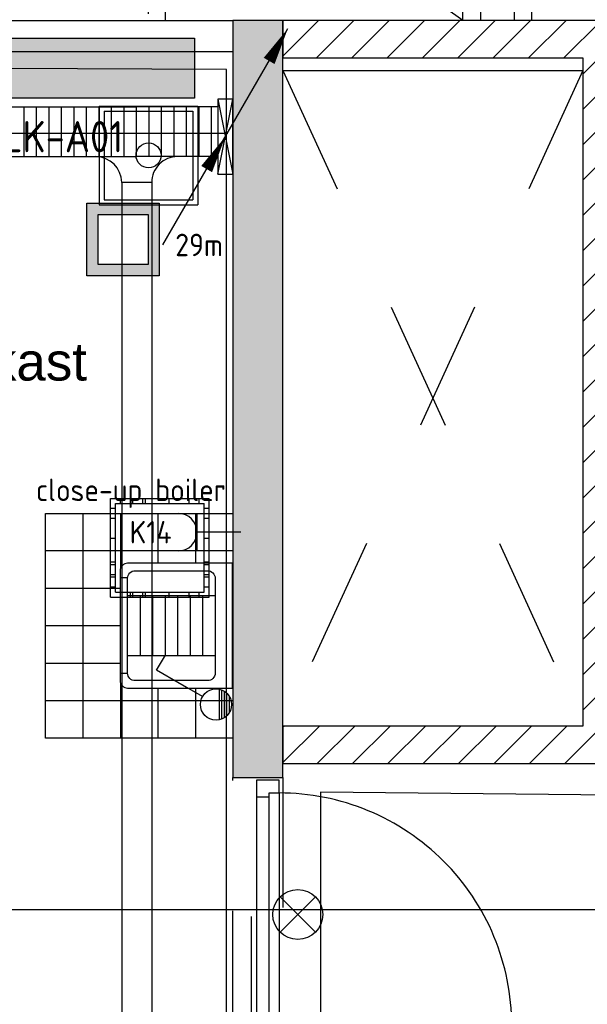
# Model space of a CAD drawing. Header units: millimetres. Extents: x -38031 to 110605, y -22066 to 88711.
# Tile 13 of 116: x 12182 to 14452, y 14671 to 18613. Entities that reach past the tile are written whole.
import ezdxf
from ezdxf.enums import TextEntityAlignment as Align

# ---------------------------------------------------------------- set-up
doc = ezdxf.new("R2010")
doc.units = ezdxf.units.MM
doc.header["$LTSCALE"] = 50
doc.set_wipeout_variables(frame=1)
doc.linetypes.add('STYLE_01', pattern=[0.41664, 0.20828, -0.20836])
doc.linetypes.add('STYLE_06', pattern=[1.04164, 0.625, -0.20828, 0.06943, -0.13893])
for name, color, linetype in [('AB$1A---_ATTRIB035', 8, 'Continuous'), ('AL$1A---_ALGEMEEN', 8, 'Continuous'), ('AM$1A---_ARCERING', 8, 'Continuous'), ('Bouwkundig', 8, 'Continuous'), ('EL6131--_KG', 3, 'Continuous'), ('EL6131--_KG_ARC', 1, 'Continuous'), ('EL6131--_LB', 3, 'Continuous'), ('EL6212--', 3, 'Continuous'), ('EL6222--', 3, 'Continuous'), ('EL6311--', 3, 'Continuous'), ('EL6511--', 3, 'Continuous'), ('EM6131--', 1, 'Continuous'), ('lengte voedingskabels', 3, 'Continuous'), ('stramien', 1, 'Continuous'), ('versterkte strook', 7, 'Continuous'), ('Vloerdoos', 3, 'Continuous'), ('Vloerdoos (1e)', 51, 'Continuous'), ('Vloerdoos OUD', 51, 'Continuous')]:
    doc.layers.add(name, color=color, linetype=linetype)
doc.styles.add('Arial', font='ARIAL.TTF')
doc.styles.add('BURO-018', font='iso.shx', dxfattribs={"height": 90})
doc.styles.add('BURO-025', font='ISO.shx', dxfattribs={"height": 125})
doc.styles.get("Standard").update_dxf_attribs({"font": 'iso.shx'})

# ---------------------------------------------------------------- blocks, each defined once
blk = doc.blocks.new('E00024')
at = {"color": 0, "linetype": 'Continuous'}
for p, q in [((-1.414, 1.586), (1.414, 4.414)), ((-1.414, 4.414), (1.414, 1.586))]:
    blk.add_line(p, q, dxfattribs=at)
blk.add_circle((0, 3), 2, dxfattribs=at)
at = {"color": 0, "linetype": 'Continuous', "style": 'BURO-018'}
blk.add_attdef('E_TEXT1', text='', height=1.8, dxfattribs=at).set_placement((0, 7.5), align=Align.MIDDLE)
at = {"color": 0, "linetype": 'Continuous', "style": 'BURO-018', "flags": 1}
blk.add_attdef('E_MATCODE', (0, 0), '', height=1.8, dxfattribs=at)
blk = doc.blocks.new('111304')
at = {"color": 0, "linetype": 'Continuous'}
for p, q in [((-1.5, 4.5), (1.5, 4.5)), ((0, 1), (0, 4.5))]:
    blk.add_line(p, q, dxfattribs=at)
blk.add_arc((0, 6), 1.5, 180, 0, dxfattribs=at)
at = {"color": 0, "linetype": 'Continuous', "style": 'BURO-018'}
for tag, p in [('E_GKAST', (0, 11.5)), ('E_GROEP', (0, 8.5)), ('E_SGROEP', (4.5, 8.5))]:
    blk.add_attdef(tag, text='', height=1.8, dxfattribs=at).set_placement(p, align=Align.MIDDLE)
at = {"color": 0, "linetype": 'Continuous', "style": 'BURO-018', "flags": 1}
for tag, p in [('E_VERMCODE', (13, 8.5)), ('E_MATCODE', (0, 0))]:
    blk.add_attdef(tag, text='', height=1.8, dxfattribs=at).set_placement(p, align=Align.MIDDLE)
blk = doc.blocks.new('DOORVOERDOOS')
at = {"layer": 'Vloerdoos'}
for p, q in [((-55, 395), (-55, 0)), ((-55, 395), (340, 395)), ((340, 395), (340, 0)), ((-35, 375), (320, 375)), ((-35, 375), (-35, 20)), ((320, 375), (320, 20)), ((-55, 0), (340, 0)), ((-35, 20), (320, 20))]:
    blk.add_line(p, q, dxfattribs=at)
blk.add_circle((142.5, 197.5), 50, dxfattribs=at)
blk = doc.blocks.new('E00107')
at = {"color": 0, "linetype": 'Continuous'}
blk.add_line((-5, -8.66), (5, 8.66), dxfattribs=at)
for points in [[(5, 8.66, 0, 1, 0), (3.5, 6.062, 1, 1, 0)], [(0, 0, 0, 1, 0), (-1.5, -2.598, 1, 1, 0)]]:
    blk.add_lwpolyline(points, format="xyseb", dxfattribs=at)
blk = doc.blocks.new('E00112')
at = {"color": 0, "linetype": 'Continuous'}
for p, q in [((0, 1), (-1, 1)), ((-1, 1), (-1, 0)), ((-1, 0), (0, 1)), ((-1, 1), (0, 0)), ((0, 0), (0, 1)), ((-1, 0), (0, 0))]:
    blk.add_line(p, q, dxfattribs=at)
blk = doc.blocks.new('E-GK-GTC-C83C')
at = {"color": 0, "linetype": 'Continuous'}
for p, q in [((-0.5, 100), (0.5, 100)), ((-0.5, -100), (0.5, -100))]:
    blk.add_line(p, q, dxfattribs=at)
blk = doc.blocks.new('1116A4H1200240')
at = {"color": 0}
for p, q in [((-12, -2.4), (-12, 2.4)), ((-12, 2.4), (12, 2.4)), ((12, 2.4), (12, -2.4)), ((12, -2.4), (-12, -2.4))]:
    blk.add_line(p, q, dxfattribs=at)
at = {"color": 0, "linetype": 'Continuous', "style": 'BURO-018'}
for tag, p in [('E_GKAST', (0, 15)), ('E_GROEP', (0, 9)), ('E_SGROEP', (4.5, 9)), ('E_KAST', (0, 6))]:
    blk.add_attdef(tag, text='', height=1.8, dxfattribs=at).set_placement(p, align=Align.MIDDLE)
at = {"color": 0, "linetype": 'Continuous', "style": 'BURO-018', "flags": 1}
blk.add_attdef('E_MATCODE', text='', height=1.8, dxfattribs=at).set_placement((0, 0), align=Align.MIDDLE)
blk = doc.blocks.new('1114A1WD')
at = {"color": 0, "linetype": 'Continuous'}
for p, q in [((1.225, 2), (-1.225, 2)), ((1.166, 1.8), (-1.166, 1.8)), ((1.068, 1.6), (-1.068, 1.6)), ((0.917, 1.4), (-0.917, 1.4)), ((0.678, 1.2), (-0.678, 1.2))]:
    blk.add_line(p, q, dxfattribs=at)
blk = doc.blocks.new('1114A1-WD3')
at = {"color": 0, "linetype": 'Continuous'}
for p, q in [((0.625, 3.333), (2.742, 7)), ((2.742, 7), (3.955, 6.3))]:
    blk.add_line(p, q, dxfattribs=at)
blk.add_circle((0, 2.25), 1.25, dxfattribs=at)
at = {"color": 0, "zscale": 50}
blk.add_blockref('1114A1WD', (0, 0), dxfattribs=at)
at = {"color": 0, "linetype": 'Continuous', "style": 'BURO-018'}
for tag, p in [('E_SLET1', (3.356, 9)), ('E_GROEP', (0, 0)), ('E_GKAST', (0, 0))]:
    blk.add_attdef(tag, text='', height=1.8, dxfattribs=at).set_placement(p, align=Align.MIDDLE)
at = {"color": 0, "linetype": 'Continuous', "style": 'BURO-018', "flags": 1}
for tag in ['E_MATCODE', 'E_SGROEP']:
    blk.add_attdef(tag, text='', height=1.8, dxfattribs=at).set_placement((0, 0), align=Align.MIDDLE)
blk = doc.blocks.new('E-GK-GTC-783C')
at = {"color": 0, "linetype": 'Continuous'}
for p, q in [((-0.5, 60), (0.5, 60)), ((-0.5, -60), (0.5, -60))]:
    blk.add_line(p, q, dxfattribs=at)
blk = doc.blocks.new('E-GK-AH-78676767')
at = {"color": 0, "linetype": 'Continuous'}
blk.add_line((-60, 103), (60, 103), dxfattribs=at)
for centre, start, end in [((-163, 103), 270, 0), ((163, 103), 180, 270)]:
    blk.add_arc(centre, 103, start, end, dxfattribs=at)
blk = doc.blocks.new('toil. 10 top')
at = {"color": 0, "lineweight": 5}
blk.add_wipeout([(-202.38, 176.35), (202.64, 176.35), (202.64, 77.25), (-202.38, 77.25)], dxfattribs=at).dxf.layer = 'AL$1A---_ALGEMEEN'
at = {"color": 0}
blk.add_wipeout([(-126.41, -63.78), (-125.9, -59.46), (-125.39, -54.88), (-124.88, -50.82), (-124.12, -47.01), (-123.61, -42.94), (-123.1, -39.13), (-122.34, -35.57), (-121.58, -32.02), (-120.82, -28.71), (-120.05, -25.66), (-119.29, -22.87), (-118.27, -19.82), (-117.51, -17.28), (-116.5, -14.99), (-113.95, -10.42), (115.23, -9.66), (116.5, -11.69), (117.77, -13.97), (119.04, -16.52), (120.06, -19.31), (121.08, -22.36), (122.09, -25.41), (122.86, -28.71), (123.87, -32.02), (124.64, -36.08), (125.14, -39.64), (125.91, -43.45), (126.67, -47.52), (127.18, -51.33), (127.94, -55.39), (129.46, -63.27)], dxfattribs=at).dxf.layer = 'AL$1A---_ALGEMEEN'
at = {"layer": 'AL$1A---_ALGEMEEN', "color": 0, "lineweight": 5, "flags": 128}
blk.add_lwpolyline([(-202.38, 176.35), (202.64, 176.35), (202.64, 77.25), (-202.38, 77.25), (-202.38, 176.35)], dxfattribs=at)
at = {"layer": 'AL$1A---_ALGEMEEN', "color": 0, "flags": 128}
blk.add_lwpolyline([(-126.41, -63.78), (-125.9, -59.46), (-125.39, -54.88), (-124.88, -50.82), (-124.12, -47.01), (-123.61, -42.94), (-123.1, -39.13), (-122.34, -35.57), (-121.58, -32.02), (-120.82, -28.71), (-120.05, -25.66), (-119.29, -22.87), (-118.27, -19.82), (-117.51, -17.28), (-116.5, -14.99), (-113.95, -10.42), (115.23, -9.66), (116.5, -11.69), (117.77, -13.97), (119.04, -16.52), (120.06, -19.31), (121.08, -22.36), (122.09, -25.41), (122.86, -28.71), (123.87, -32.02), (124.64, -36.08), (125.14, -39.64), (125.91, -43.45), (126.67, -47.52), (127.18, -51.33), (127.94, -55.39), (129.46, -63.27)], dxfattribs=at)
at = {"color": 0}
blk.add_wipeout([(-182.05, -326), (-181.8, -304.15), (-180.53, -282.55), (-178.5, -260.95), (-175.96, -239.61), (-172.4, -218.77), (-168.59, -198.19), (-164.01, -177.86), (-159.18, -158.29), (-153.59, -139.24), (-147.75, -120.94), (-141.65, -103.15), (-135.3, -86.65), (-128.69, -70.89), (-121.83, -55.65), (-114.97, -41.42), (-107.86, -28.46), (-106.59, -27.19), (-104.3, -25.92), (-101, -24.9), (-96.93, -24.14), (-92.1, -23.38), (-86.51, -22.87), (-80.16, -22.36), (-73.04, -22.11), (-65.68, -21.85), (-57.29, -21.6), (-48.65, -21.6), (-39.5, -21.6), (-29.85, -21.34), (-19.68, -21.34), (1.41, -21.34), (11.81, -21.34), (22.49, -21.34), (32.4, -21.34), (42.31, -21.09), (51.2, -21.09), (60.09, -20.84), (68.22, -20.84), (76.1, -20.84), (82.96, -21.09), (89.32, -21.34), (95.16, -21.6), (99.99, -22.11), (104.05, -22.87), (107.1, -23.63), (110.66, -25.66), (113.96, -32.52), (120.82, -45.99), (127.43, -60.98), (133.78, -76.74), (139.63, -93.25), (145.47, -110.27), (150.81, -128.31), (155.89, -147.11), (158.18, -156.77), (162.5, -176.33), (166.56, -196.41), (169.86, -216.99), (172.66, -238.34), (174.95, -259.93), (176.73, -281.79), (177.74, -303.64), (178.25, -326), (177.23, -348.87), (174.44, -370.981), (170.12, -392.571), (164.02, -412.651), (156.4, -432.471), (147.25, -450.511), (136.83, -467.791), (125.4, -483.801), (112.44, -498.031), (98.72, -510.981), (83.73, -522.161), (67.97, -531.821), (51.45, -539.191), (34.43, -544.781), (-1.9, -549.101), (-20.19, -548.081), (-38.23, -544.781), (-55.51, -539.191), (-72.03, -531.821), (-87.78, -522.161), (-102.52, -510.981), (-116.5, -498.031), (-129.2, -483.801), (-140.89, -467.791), (-151.31, -450.511), (-160.46, -432.471), (-168.08, -412.651), (-174.18, -392.571), (-178.5, -370.981)], dxfattribs=at).dxf.layer = 'AL$1A---_ALGEMEEN'
at = {"layer": 'AL$1A---_ALGEMEEN', "color": 0, "flags": 128}
blk.add_lwpolyline([(-182.05, -326), (-181.8, -304.15), (-180.53, -282.55), (-178.5, -260.95), (-175.96, -239.61), (-172.4, -218.77), (-168.59, -198.19), (-164.01, -177.86), (-159.18, -158.29), (-153.59, -139.24), (-147.75, -120.94), (-141.65, -103.15), (-135.3, -86.65), (-128.69, -70.89), (-121.83, -55.65), (-114.97, -41.42), (-107.86, -28.46), (-106.59, -27.19), (-104.3, -25.92), (-101, -24.9), (-96.93, -24.14), (-92.1, -23.38), (-86.51, -22.87), (-80.16, -22.36), (-73.04, -22.11), (-65.68, -21.85), (-57.29, -21.6), (-48.65, -21.6), (-39.5, -21.6), (-29.85, -21.34), (-19.68, -21.34), (1.41, -21.34), (11.81, -21.34), (22.49, -21.34), (32.4, -21.34), (42.31, -21.09), (51.2, -21.09), (60.09, -20.84), (68.22, -20.84), (76.1, -20.84), (82.96, -21.09), (89.32, -21.34), (95.16, -21.6), (99.99, -22.11), (104.05, -22.87), (107.1, -23.63), (110.66, -25.66), (113.96, -32.52), (120.82, -45.99), (127.43, -60.98), (133.78, -76.74), (139.63, -93.25), (145.47, -110.27), (150.81, -128.31), (155.89, -147.11), (158.18, -156.77), (162.5, -176.33), (166.56, -196.41), (169.86, -216.99), (172.66, -238.34), (174.95, -259.93), (176.73, -281.79), (177.74, -303.64), (178.25, -326), (177.23, -348.87), (174.44, -370.981), (170.12, -392.571), (164.02, -412.651), (156.4, -432.471), (147.25, -450.511), (136.83, -467.791), (125.4, -483.801), (112.44, -498.031), (98.72, -510.981), (83.73, -522.161), (67.97, -531.821), (51.45, -539.191), (34.43, -544.781), (-1.9, -549.101), (-20.19, -548.081), (-38.23, -544.781), (-55.51, -539.191), (-72.03, -531.821), (-87.78, -522.161), (-102.52, -510.981), (-116.5, -498.031), (-129.2, -483.801), (-140.89, -467.791), (-151.31, -450.511), (-160.46, -432.471), (-168.08, -412.651), (-174.18, -392.571), (-178.5, -370.981), (-182.05, -326)], dxfattribs=at)
at = {"color": 0, "lineweight": 5}
blk.add_wipeout([(-89.82, 75.21), (89.57, 75.21), (89.57, -4.57), (-89.82, -4.57)], dxfattribs=at).dxf.layer = 'AL$1A---_ALGEMEEN'
at = {"color": 0}
blk.add_wipeout([(-145.72, -115.35), (-144.45, -112.56), (-142.92, -110.01), (-141.14, -107.73), (-139.11, -105.19), (-137.08, -103.41), (-134.79, -101.88), (-132.25, -100.36), (-129.71, -99.09), (-127.17, -98.33), (-124.37, -97.31), (-121.83, -96.8), (-119.04, -96.29), (-116.24, -96.04), (-113.45, -95.79), (-107.86, -95.54), (110.66, -95.54), (112.95, -95.79), (115.74, -95.79), (118.28, -96.04), (120.82, -96.04), (123.36, -96.55), (125.91, -97.06), (128.19, -97.82), (130.73, -98.83), (133.02, -99.85), (135.31, -101.12), (137.59, -102.9), (139.63, -104.68), (141.66, -107.22), (143.44, -109.51), (147, -115.35)], dxfattribs=at).dxf.layer = 'AL$1A---_ALGEMEEN'
at = {"layer": 'AL$1A---_ALGEMEEN', "color": 0}
blk.add_line((460, 0), (-460, 0), dxfattribs=at)
at = {"layer": 'AL$1A---_ALGEMEEN', "color": 0, "lineweight": 5, "flags": 128}
blk.add_lwpolyline([(-89.82, 75.21), (89.57, 75.21), (89.57, -4.57), (-89.82, -4.57), (-89.82, 75.21)], dxfattribs=at)
at = {"layer": 'AL$1A---_ALGEMEEN', "color": 0, "flags": 128}
blk.add_lwpolyline([(-145.72, -115.35), (-144.45, -112.56), (-142.92, -110.01), (-141.14, -107.73), (-139.11, -105.19), (-137.08, -103.41), (-134.79, -101.88), (-132.25, -100.36), (-129.71, -99.09), (-127.17, -98.33), (-124.37, -97.31), (-121.83, -96.8), (-119.04, -96.29), (-116.24, -96.04), (-113.45, -95.79), (-107.86, -95.54), (110.66, -95.54), (112.95, -95.79), (115.74, -95.79), (118.28, -96.04), (120.82, -96.04), (123.36, -96.55), (125.91, -97.06), (128.19, -97.82), (130.73, -98.83), (133.02, -99.85), (135.31, -101.12), (137.59, -102.9), (139.63, -104.68), (141.66, -107.22), (143.44, -109.51), (147, -115.35)], dxfattribs=at)
at = {"color": 0, "lineweight": 5}
for points in [[(-228.05, 208.36), (-228.05, 71.4), (-89.82, 71.4)], [(89.82, 71.4), (229.32, 71.4), (229.32, 208.87)]]:
    blk.add_wipeout(points, dxfattribs=at).dxf.layer = 'AL$1A---_ALGEMEEN'
at = {"layer": 'AL$1A---_ALGEMEEN', "color": 0, "lineweight": 5}
blk.add_line((-228.05, 208.36), (229.32, 208.36), dxfattribs=at)
at = {"layer": 'AL$1A---_ALGEMEEN', "color": 0}
blk.add_line((460, 70), (-460, 70), dxfattribs=at)
at = {"layer": 'AL$1A---_ALGEMEEN', "color": 0, "lineweight": 5, "flags": 128}
for points in [[(-228.05, 208.36), (-228.05, 71.4), (-89.82, 71.4)], [(89.82, 71.4), (229.32, 71.4), (229.32, 208.87)]]:
    blk.add_lwpolyline(points, dxfattribs=at)
blk = doc.blocks.new('Group-26')
at = {"layer": 'AL$1A---_ALGEMEEN', "color": 0}
for p, q in [((-600, 900), (-600, 0)), ((-450, 900), (-450, 0)), ((-300, 900), (-300, 0)), ((-150, 900), (-150, 0)), ((0, 750), (-750, 750)), ((0, 600), (-750, 600)), ((0, 450), (-750, 450)), ((0, 300), (-750, 300)), ((0, 150), (-750, 150))]:
    blk.add_line(p, q, dxfattribs=at)
blk.add_lwpolyline([(-750, 900), (0, 900), (0, 0), (-750, 0)], close=True, dxfattribs=at)
blk = doc.blocks.new('tegels 900z750')
at = {"layer": 'AL$1A---_ALGEMEEN', "color": 0}
blk.add_blockref('Group-26', (0, 0), dxfattribs=at)
blk = doc.blocks.new('tekst 12 pts')
at = {"layer": 'AL$1A---_ALGEMEEN', "color": 0, "style": 'Arial'}
blk.add_attdef('naam_ruimte', text='', height=151.5, dxfattribs=at).set_placement((0, -41.1), align=Align.TOP_CENTER)
at = {"layer": 'AL$1A---_ALGEMEEN', "color": 0, "flags": 1}
for tag, p in [('oppervlakte', (-264.6, -1003)), ('stramiennummer', (-264.6, -1275.7))]:
    blk.add_attdef(tag, p, '', height=151.5, dxfattribs=at)
blk = doc.blocks.new('arnhem top')
at = {"color": 0}
blk.add_wipeout([(250, -420), (250, 0), (-250, 0), (-250, -420), (-250, -420.7), (-250, -421.5), (-249.9, -422.2), (-249.9, -422.9), (-249.8, -423.7), (-249.7, -424.4), (-249.6, -425.1), (-249.4, -425.9), (-249.3, -426.6), (-249.1, -427.3), (-248.9, -428), (-248.7, -428.7), (-248.5, -429.4), (-248.2, -430.1), (-248, -430.8), (-247.7, -431.5), (-247.4, -432.2), (-247.1, -432.8), (-246.8, -433.5), (-246.5, -434.1), (-246.1, -434.8), (-245.7, -435.4), (-245.3, -436), (-244.9, -436.7), (-244.5, -437.3), (-244.1, -437.9), (-243.7, -438.5), (-243.2, -439), (-242.7, -439.6), (-242.2, -440.1), (-241.7, -440.7), (-241.2, -441.2), (-240.7, -441.7), (-240.1, -442.2), (-239.6, -442.7), (-239, -443.2), (-238.5, -443.7), (-237.9, -444.1), (-237.3, -444.5), (-236.7, -444.9), (-236, -445.3), (-235.4, -445.7), (-234.8, -446.1), (-234.1, -446.5), (-233.5, -446.8), (-232.8, -447.1), (-232.2, -447.4), (-231.5, -447.7), (-230.8, -448), (-230.1, -448.2), (-229.4, -448.5), (-228.7, -448.7), (-228, -448.9), (-227.3, -449.1), (-226.6, -449.3), (-225.9, -449.4), (-225.1, -449.6), (-224.4, -449.7), (-223.7, -449.8), (-222.9, -449.9), (-222.2, -449.9), (-221.5, -450), (-220.7, -450), (-220, -450), (220, -450), (220.7, -450), (221.5, -450), (222.2, -449.9), (222.9, -449.9), (223.7, -449.8), (224.4, -449.7), (225.1, -449.6), (225.9, -449.4), (226.6, -449.3), (227.3, -449.1), (228, -448.9), (228.7, -448.7), (229.4, -448.5), (230.1, -448.2), (230.8, -448), (231.5, -447.7), (232.2, -447.4), (232.8, -447.1), (233.5, -446.8), (234.1, -446.5), (234.8, -446.1), (235.4, -445.7), (236, -445.3), (236.7, -444.9), (237.3, -444.5), (237.9, -444.1), (238.5, -443.7), (239, -443.2), (239.6, -442.7), (240.1, -442.2), (240.7, -441.7), (241.2, -441.2), (241.7, -440.7), (242.2, -440.1), (242.7, -439.6), (243.2, -439), (243.7, -438.5), (244.1, -437.9), (244.5, -437.3), (244.9, -436.7), (245.3, -436), (245.7, -435.4), (246.1, -434.8), (246.5, -434.1), (246.8, -433.5), (247.1, -432.8), (247.4, -432.2), (247.7, -431.5), (248, -430.8), (248.2, -430.1), (248.5, -429.4), (248.7, -428.7), (248.9, -428), (249.1, -427.3), (249.3, -426.6), (249.4, -425.9), (249.6, -425.1), (249.7, -424.4), (249.8, -423.7), (249.9, -422.9), (249.9, -422.2), (250, -421.5), (250, -420.7)], dxfattribs=at).dxf.layer = 'AL$1A---_ALGEMEEN'
at = {"layer": 'AL$1A---_ALGEMEEN', "color": 0, "flags": 128}
blk.add_lwpolyline([(250, -420), (250, 0), (-250, 0), (-250, -420, 0.414214), (-220, -450), (220, -450, 0.414214)], format="xyb", close=True, dxfattribs=at)
at = {"color": 0}
blk.add_wipeout([(190, -70), (190.7, -70), (191.5, -70), (192.2, -70.1), (192.9, -70.1), (193.7, -70.2), (194.4, -70.3), (195.1, -70.4), (195.9, -70.6), (196.6, -70.7), (197.3, -70.9), (198, -71.1), (198.7, -71.3), (199.4, -71.5), (200.1, -71.8), (200.8, -72), (201.5, -72.3), (202.2, -72.6), (202.8, -72.9), (203.5, -73.2), (204.1, -73.5), (204.8, -73.9), (205.4, -74.3), (206, -74.7), (206.7, -75.1), (207.3, -75.5), (207.9, -75.9), (208.5, -76.3), (209, -76.8), (209.6, -77.3), (210.1, -77.8), (210.7, -78.3), (211.2, -78.8), (211.7, -79.3), (212.2, -79.9), (212.7, -80.4), (213.2, -81), (213.7, -81.5), (214.1, -82.1), (214.5, -82.7), (214.9, -83.3), (215.3, -84), (215.7, -84.6), (216.1, -85.2), (216.5, -85.9), (216.8, -86.5), (217.1, -87.2), (217.4, -87.8), (217.7, -88.5), (218, -89.2), (218.2, -89.9), (218.5, -90.6), (218.7, -91.3), (218.9, -92), (219.1, -92.7), (219.3, -93.4), (219.4, -94.1), (219.6, -94.9), (219.7, -95.6), (219.8, -96.3), (219.9, -97.1), (219.9, -97.8), (220, -98.5), (220, -99.3), (220, -100), (220, -390), (220, -390.7), (220, -391.5), (219.9, -392.2), (219.9, -392.9), (219.8, -393.7), (219.7, -394.4), (219.6, -395.1), (219.4, -395.9), (219.3, -396.6), (219.1, -397.3), (218.9, -398), (218.7, -398.7), (218.5, -399.4), (218.2, -400.1), (218, -400.8), (217.7, -401.5), (217.4, -402.2), (217.1, -402.8), (216.8, -403.5), (216.5, -404.1), (216.1, -404.8), (215.7, -405.4), (215.3, -406), (214.9, -406.7), (214.5, -407.3), (214.1, -407.9), (213.7, -408.5), (213.2, -409), (212.7, -409.6), (212.2, -410.1), (211.7, -410.7), (211.2, -411.2), (210.7, -411.7), (210.1, -412.2), (209.6, -412.7), (209, -413.2), (208.5, -413.7), (207.9, -414.1), (207.3, -414.5), (206.7, -414.9), (206, -415.3), (205.4, -415.7), (204.8, -416.1), (204.1, -416.5), (203.5, -416.8), (202.8, -417.1), (202.2, -417.4), (201.5, -417.7), (200.8, -418), (200.1, -418.2), (199.4, -418.5), (198.7, -418.7), (198, -418.9), (197.3, -419.1), (196.6, -419.3), (195.9, -419.4), (195.1, -419.6), (194.4, -419.7), (193.7, -419.8), (192.9, -419.9), (192.2, -419.9), (191.5, -420), (190.7, -420), (190, -420), (-190, -420), (-190.7, -420), (-191.5, -420), (-192.2, -419.9), (-192.9, -419.9), (-193.7, -419.8), (-194.4, -419.7), (-195.1, -419.6), (-195.9, -419.4), (-196.6, -419.3), (-197.3, -419.1), (-198, -418.9), (-198.7, -418.7), (-199.4, -418.5), (-200.1, -418.2), (-200.8, -418), (-201.5, -417.7), (-202.2, -417.4), (-202.8, -417.1), (-203.5, -416.8), (-204.1, -416.5), (-204.8, -416.1), (-205.4, -415.7), (-206, -415.3), (-206.7, -414.9), (-207.3, -414.5), (-207.9, -414.1), (-208.5, -413.7), (-209, -413.2), (-209.6, -412.7), (-210.1, -412.2), (-210.7, -411.7), (-211.2, -411.2), (-211.7, -410.7), (-212.2, -410.1), (-212.7, -409.6), (-213.2, -409), (-213.7, -408.5), (-214.1, -407.9), (-214.5, -407.3), (-214.9, -406.7), (-215.3, -406), (-215.7, -405.4), (-216.1, -404.8), (-216.5, -404.1), (-216.8, -403.5), (-217.1, -402.8), (-217.4, -402.2), (-217.7, -401.5), (-218, -400.8), (-218.2, -400.1), (-218.5, -399.4), (-218.7, -398.7), (-218.9, -398), (-219.1, -397.3), (-219.3, -396.6), (-219.4, -395.9), (-219.6, -395.1), (-219.7, -394.4), (-219.8, -393.7), (-219.9, -392.9), (-219.9, -392.2), (-220, -391.5), (-220, -390.7), (-220, -390), (-220, -100), (-220, -99.3), (-220, -98.5), (-219.9, -97.8), (-219.9, -97.1), (-219.8, -96.3), (-219.7, -95.6), (-219.6, -94.9), (-219.4, -94.1), (-219.3, -93.4), (-219.1, -92.7), (-218.9, -92), (-218.7, -91.3), (-218.5, -90.6), (-218.2, -89.9), (-218, -89.2), (-217.7, -88.5), (-217.4, -87.8), (-217.1, -87.2), (-216.8, -86.5), (-216.5, -85.9), (-216.1, -85.2), (-215.7, -84.6), (-215.3, -84), (-214.9, -83.3), (-214.5, -82.7), (-214.1, -82.1), (-213.7, -81.5), (-213.2, -81), (-212.7, -80.4), (-212.2, -79.9), (-211.7, -79.3), (-211.2, -78.8), (-210.7, -78.3), (-210.1, -77.8), (-209.6, -77.3), (-209, -76.8), (-208.5, -76.3), (-207.9, -75.9), (-207.3, -75.5), (-206.7, -75.1), (-206, -74.7), (-205.4, -74.3), (-204.8, -73.9), (-204.1, -73.5), (-203.5, -73.2), (-202.8, -72.9), (-202.2, -72.6), (-201.5, -72.3), (-200.8, -72), (-200.1, -71.8), (-199.4, -71.5), (-198.7, -71.3), (-198, -71.1), (-197.3, -70.9), (-196.6, -70.7), (-195.9, -70.6), (-195.1, -70.4), (-194.4, -70.3), (-193.7, -70.2), (-192.9, -70.1), (-192.2, -70.1), (-191.5, -70), (-190.7, -70), (-190, -70)], dxfattribs=at).dxf.layer = 'AL$1A---_ALGEMEEN'
at = {"layer": 'AL$1A---_ALGEMEEN', "color": 0}
for p, q in [((-120, -70), (-120, -420)), ((120, -70), (120, -420)), ((-120, -120), (120, -120)), ((-120, -170), (120, -170)), ((-120, -220), (120, -220)), ((-120, -270), (120, -270)), ((-120, -320), (120, -320)), ((-120, -370), (120, -370)), ((-192, -420), (-192, -450)), ((192, -420), (192, -450))]:
    blk.add_line(p, q, dxfattribs=at)
at = {"layer": 'AL$1A---_ALGEMEEN', "color": 0, "flags": 128}
blk.add_lwpolyline([(-220, -100, -0.414214), (-190, -70), (190, -70, -0.414214), (220, -100), (220, -390, -0.414214), (190, -420), (-190, -420, -0.414214), (-220, -390)], format="xyb", close=True, dxfattribs=at)
blk = doc.blocks.new('32x_hout-mk 968b-p')
at = {"color": 0}
for points in [[(-20.7, -67), (-20.7, 0), (-110.7, 0), (-110.7, -67)], [(-110.7, -967), (-20.7, -967), (-20.7, -1034), (-110.7, -1034)]]:
    blk.add_wipeout(points, dxfattribs=at).dxf.layer = 'AL$1A---_ALGEMEEN'
at = {"layer": 'AL$1A---_ALGEMEEN', "color": 0}
blk.add_line((-110.7, -67), (-110.7, -967), dxfattribs=at)
for points in [[(-20.7, -67), (-20.7, 0), (-110.7, 0), (-110.7, -67)], [(909, -959.2), (908.2, -936.4), (906.8, -913.6), (904.8, -890.8), (902.3, -868.2), (899.2, -845.5), (895.6, -823), (891.4, -800.6), (886.7, -778.2), (881.4, -756), (875.6, -734), (869.2, -712), (862.4, -690.3), (854.9, -668.7), (847, -647.3), (838.5, -626.1), (829.5, -605.1), (820, -584.4), (810, -563.9), (799.5, -543.6), (788.5, -523.6), (777, -503.9), (765, -484.5), (752.6, -465.3), (739.6, -446.5), (726.3, -428), (712.5, -409.8), (698.2, -392), (683.5, -374.5), (668.4, -357.5), (652.8, -340.7), (636.9, -324.4), (620.6, -308.5), (603.8, -292.9), (586.7, -277.8), (569.3, -263.1), (551.5, -248.8), (533.3, -235), (514.8, -221.6), (496, -208.7), (476.8, -196.3), (457.4, -184.3), (437.7, -172.8), (417.7, -161.8), (397.4, -151.3), (376.9, -141.3), (356.2, -131.8), (335.2, -122.8), (314, -114.3), (292.6, -106.4), (271, -98.9), (249.3, -92), (227.3, -85.7), (205.3, -79.9), (183.1, -74.6), (160.7, -69.9), (138.3, -65.7), (115.8, -62.1), (93.1, -59), (70.4, -56.5), (47.7, -54.5), (24.9, -53.1), (2.1, -52.3), (-20.7, -52), (-20.7, -982), (909.3, -982)], [(-110.7, -967), (-20.7, -967), (-20.7, -1034), (-110.7, -1034)]]:
    blk.add_lwpolyline(points, close=True, dxfattribs=at)
at = {"color": 0}
blk.add_wipeout([(-60.7, -52), (-20.7, -52), (-20.7, -982), (-60.7, -982)], dxfattribs=at).dxf.layer = 'AL$1A---_ALGEMEEN'
at = {"layer": 'AL$1A---_ALGEMEEN', "color": 0}
blk.add_lwpolyline([(-60.7, -52), (-20.7, -52), (-20.7, -982), (-60.7, -982)], close=True, dxfattribs=at)
blk = doc.blocks.new('200254 W 210e 19-03-2008')
at = {"layer": 'AL$1A---_ALGEMEEN'}
blk.add_lwpolyline([(19299.449, 3384.145), (19323.449, 3384.145), (19323.449, 3331.645), (19299.449, 3331.645)], close=True, dxfattribs=at)
at = {"layer": 'stramien', "linetype": 'STYLE_06', "ltscale": 50}
blk.add_line((19296.949, 2737.405), (19296.949, 3316.405), dxfattribs=at)
at = {"layer": 'AL$1A---_ALGEMEEN', "xscale": -0.02, "yscale": 0.02, "zscale": 0.02, "rotation": 90}
blk.add_blockref('toil. 10 top', (19319.373, 3396.548), dxfattribs=at)
at = {"layer": 'AL$1A---_ALGEMEEN'}
ref = blk.add_blockref('tekst 12 pts', (19268.894, 3363.166), dxfattribs=dict(at, xscale=-0.02, yscale=0.02, zscale=0.02))
ref.add_attrib('naam_ruimte', 'berging + wkast', dxfattribs={"layer": 'AB$1A---_ATTRIB035', "height": 3.03049, "style": 'Arial'}).set_placement((19268.894, 3362.344), align=Align.TOP_CENTER)
at = {"layer": 'AL$1A---_ALGEMEEN', "xscale": 0.02, "yscale": 0.02, "zscale": 0.02}
blk.add_blockref('tegels 900z750', (19295.457, 3330.666), dxfattribs=at)
blk.add_wipeout([(19240.249, 3388.145), (19295.449, 3388.145), (19295.449, 3385.645), (19240.249, 3385.645)]).dxf.layer = 'AL$1A---_ALGEMEEN'
at = {"layer": 'AL$1A---_ALGEMEEN'}
blk.add_lwpolyline([(19240.249, 3388.145), (19295.449, 3388.145), (19295.449, 3385.645), (19240.249, 3385.645)], close=True, dxfattribs=at)
at = {"layer": 'AL$1A---_ALGEMEEN', "xscale": 0.02, "yscale": 0.02, "zscale": 0.02, "rotation": 270}
blk.add_blockref('arnhem top', (19295.429, 3339.682), dxfattribs=at)
blk.add_wipeout([(19323.449, 3331.645), (19299.449, 3331.645), (19299.449, 3328.645), (19326.449, 3328.645), (19326.449, 3388.145), (19299.449, 3388.145), (19299.449, 3385.145), (19323.449, 3385.145)]).dxf.layer = 'AL$1A---_ALGEMEEN'
at = {"layer": 'AM$1A---_ARCERING', "linetype": 'Continuous', "lineweight": 5}
h = blk.add_hatch(dxfattribs=at)
h.set_pattern_fill('KALKZANDSTEEN', color=256, style=0, pattern_type=2)
h.set_pattern_definition([(45, (0, 0), (1.41421356, -1.41421356), [])])
h.paths.add_polyline_path([(19323.449, 3331.645), (19299.449, 3331.645), (19299.449, 3328.645), (19326.449, 3328.645), (19326.449, 3388.145), (19299.449, 3388.145), (19299.449, 3385.145), (19323.449, 3385.145)])
at = {"layer": 'AL$1A---_ALGEMEEN', "linetype": 'STYLE_01'}
for p, q in [((19299.449, 3384.145), (19323.449, 3331.645)), ((19323.449, 3384.145), (19299.449, 3331.645))]:
    blk.add_line(p, q, dxfattribs=at)
at = {"layer": 'AL$1A---_ALGEMEEN'}
for points in [[(19354.029, 3076.89), (19468.239, 3076.89), (19468.239, 3088.89), (19582.449, 3088.89), (19582.449, 3100.89), (19582.449, 3465.225), (19427.549, 3465.225), (19427.549, 3388.865), (19442.229, 3388.865), (19442.229, 3325.245), (19427.549, 3325.245), (19409.249, 3325.245), (19302.449, 3326.345), (19302.449, 3298.445), (19354.029, 3298.445)], [(19323.449, 3331.645), (19299.449, 3331.645), (19299.449, 3328.645), (19326.449, 3328.645), (19326.449, 3388.145), (19299.449, 3388.145), (19299.449, 3385.145), (19323.449, 3385.145)], [(19291.723, 3298.998), (19291.723, 3301.945), (19291.723, 3306.378), (19291.723, 3307.445), (19294.949, 3307.201), (19294.949, 3384.223), (19241.229, 3384.468), (19241.229, 3298.998)]]:
    blk.add_lwpolyline(points, close=True, dxfattribs=at)
at = {"layer": 'AL$1A---_ALGEMEEN', "xscale": 0.02, "yscale": 0.02, "zscale": 0.02}
blk.add_blockref('32x_hout-mk 968b-p', (19299.563, 3327.325), dxfattribs=at)
blk.add_wipeout([(19313.849, 3440.745), (19315.249, 3440.745), (19315.249, 3388.145), (19313.849, 3388.145)]).dxf.layer = 'AL$1A---_ALGEMEEN'
at = {"layer": 'AM$1A---_ARCERING', "linetype": 'Continuous', "lineweight": 0}
blk.add_hatch(color=256, dxfattribs=at).paths.add_polyline_path([(19299.449, 3388.145), (19295.449, 3388.145), (19295.449, 3327.525), (19299.449, 3327.525)])
at = {"layer": 'AL$1A---_ALGEMEEN', "linetype": 'STYLE_01'}
blk.add_line((19313.849, 3388.145), (19240.249, 3440.745), dxfattribs=at)
at = {"layer": 'AL$1A---_ALGEMEEN'}
for points in [[(19313.849, 3440.745), (19315.249, 3440.745), (19315.249, 3388.145), (19313.849, 3388.145)], [(19299.449, 3388.145), (19295.449, 3388.145), (19295.449, 3327.525), (19299.449, 3327.525)]]:
    blk.add_lwpolyline(points, close=True, dxfattribs=at)
at = {"layer": 'AL$1A---_ALGEMEEN', "linetype": 'STYLE_01'}
blk.add_lwpolyline([(19295.449, 3327.525), (19299.449, 3327.525), (19299.449, 3306.445), (19295.449, 3306.445)], close=True, dxfattribs=at)
at = {"linetype": 'STYLE_01'}
blk.add_wipeout([(19290.069, 3388.145), (19290.069, 3440.745), (19288.669, 3440.745), (19288.669, 3388.145)], dxfattribs=at).dxf.layer = 'AL$1A---_ALGEMEEN'
at = {"layer": 'AL$1A---_ALGEMEEN', "linetype": 'STYLE_01'}
blk.add_lwpolyline([(19290.069, 3388.145), (19290.069, 3440.745), (19288.669, 3440.745), (19288.669, 3388.145)], close=True, dxfattribs=at)
blk = doc.blocks.new('VLOERDOOS (1e)')
at = {"layer": 'Vloerdoos OUD'}
for p, q in [((0, 395), (395, 395)), ((0, 395), (0, 0)), ((40, 375), (40, 395)), ((80, 375), (80, 395)), ((90, 375), (90, 395)), ((130, 375), (130, 395)), ((140, 375), (140, 395)), ((235, 375), (235, 395)), ((315, 375), (315, 395)), ((355, 375), (355, 395)), ((395, 395), (395, 0)), ((0, 355), (20, 355)), ((20, 375), (20, 20)), ((20, 375), (375, 375)), ((375, 375), (375, 20)), ((375, 355), (395, 355)), ((0, 315), (20, 315)), ((0, 305), (20, 305)), ((375, 315), (395, 315)), ((375, 305), (395, 305)), ((0, 265), (20, 265)), ((0, 255), (20, 255)), ((375, 265), (395, 265)), ((375, 255), (395, 255)), ((0, 160), (20, 160)), ((375, 160), (395, 160)), ((0, 80), (20, 80)), ((375, 80), (395, 80)), ((0, 40), (20, 40)), ((375, 40), (395, 40)), ((0, 0), (395, 0)), ((20, 20), (375, 20)), ((40, 0), (40, 20)), ((80, 0), (80, 20)), ((90, 0), (90, 20)), ((130, 0), (130, 20)), ((140, 0), (140, 20)), ((235, 0), (235, 20)), ((315, 0), (315, 20)), ((355, 0), (355, 20))]:
    blk.add_line(p, q, dxfattribs=at)
blk = doc.blocks.new('E00414')
at = {"color": 0, "linetype": 'Continuous'}
for p, q in [((-2.9, -2.9), (-2.9, 2.9)), ((-2.9, 2.9), (2.9, 2.9)), ((2.9, 2.9), (2.9, -2.9)), ((-2, 2), (2, 2)), ((-2, -2), (-2, 2)), ((2, 2), (2, -2)), ((2, -2), (-2, -2)), ((2.9, -2.9), (-2.9, -2.9))]:
    blk.add_line(p, q, dxfattribs=at)
at = {"color": 0}
for points in [[(-2.9, 2.9), (2.9, 2.9), (-2, 2), (2, 2)], [(-2, -2), (-2.9, -2.9), (-2, 2), (-2.9, 2.9)], [(2, 2), (2.9, 2.9), (2, -2), (2.9, -2.9)], [(2, -2), (2.9, -2.9), (-2, -2), (-2.9, -2.9)]]:
    blk.add_solid(points, dxfattribs=at)
at = {"color": 0, "linetype": 'Continuous', "style": 'BURO-018'}
for tag, p in [('E_GKAST', (0, 8)), ('E_GROEP', (0, 5)), ('E_SGROEP', (4.5, 5))]:
    blk.add_attdef(tag, text='', height=1.8, dxfattribs=at).set_placement(p, align=Align.MIDDLE)
at = {"color": 0, "linetype": 'Continuous', "style": 'BURO-018', "flags": 1}
for tag, p in [('E_VERMCODE', (13, 5)), ('E_MATCODE', (0, 0))]:
    blk.add_attdef(tag, text='', height=1.8, dxfattribs=at).set_placement(p, align=Align.MIDDLE)

msp = doc.modelspace()

# ---------------------------------------------------------------- block references
at = {"layer": 'Bouwkundig', "xscale": 50, "yscale": 50, "zscale": 50}
msp.add_blockref('200254 W 210e 19-03-2008', (-951737.5, -150797.3), dxfattribs=at)

# ---------------------------------------------------------------- next in the draw order: hatches: boundary and pattern name
at = {"layer": 'EL6131--_KG_ARC'}
h = msp.add_hatch(dxfattribs=at)
h.set_pattern_fill('BESTAAND', color=256, scale=2, style=0, pattern_type=2)
h.set_pattern_definition([(90, (0, 0), (-50, 3e-15), [])])
h.paths.add_polyline_path([(11619.5, 18264.8), (12650.1, 18264.8), (12650.1, 18064.8), (11619.5, 18064.8)])
h = msp.add_hatch(dxfattribs=at)
h.set_pattern_fill('BESTAAND', color=256, scale=2, angle=180, style=0, pattern_type=2)
h.set_pattern_definition([(270, (0, 0), (50, -9e-15), [])])
h.paths.add_polyline_path([(12974.8, 18064.8), (12650.1, 18064.8), (12650.1, 18264.8), (12974.8, 18264.8)])

# ---------------------------------------------------------------- next in the draw order: linework, layer by layer
at = {"layer": 'EL6212--'}
msp.add_solid([(11680.9, 18538.6), (12880.9, 18538.6), (11680.9, 18298.6), (12880.9, 18298.6)], dxfattribs=at)
at = {"layer": 'lengte voedingskabels'}
msp.add_lwpolyline([(13015.1, 18157.2), (11786.9, 18157.2), (11786.9, 18520.3)], dxfattribs=at)
at = {"layer": 'versterkte strook'}
msp.add_line((9526.6, 15050), (104346.1, 15050), dxfattribs=at)

# ---------------------------------------------------------------- next in the draw order: block references
at = {"layer": 'EL6131--_KG', "xscale": 1030.5560093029}
msp.add_blockref('E-GK-GTC-C83C', (12134.8, 18164.8), dxfattribs=at)
at = {"layer": 'EL6131--_KG'}
for name, p, xscale, rotation in [('E-GK-GTC-C83C', (12812.4, 18164.8), 324.7171862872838, 180), ('E-GK-GTC-783C', (12650.1, 14248.1), 7427.335171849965, 270)]:
    msp.add_blockref(name, p, dxfattribs=dict(at, xscale=xscale, rotation=rotation))
at = {"layer": 'EL6131--_KG', "rotation": 180}
msp.add_blockref('E-GK-AH-78676767', (12650.1, 18064.8), dxfattribs=at)
at = {"layer": 'EL6131--_LB', "xscale": 60, "yscale": 300, "zscale": 60}
msp.add_blockref('E00112', (13035, 17995), dxfattribs=at)
at = {"layer": 'EL6212--'}
ref = msp.add_blockref('1116A4H1200240', (12280.9, 18418.6), dxfattribs=dict(at, xscale=50, yscale=50, zscale=50))
ref.add_attrib('E_KAST', 'BGLK-A01', dxfattribs={"layer": '0', "color": 2, "linetype": 'Continuous', "height": 125, "style": 'BURO-025'}).set_placement((12259, 18144.9), align=Align.MIDDLE)
ref.add_attrib('E_GROEP', '2', dxfattribs={"layer": '0', "color": 1, "linetype": 'Continuous', "height": 90, "style": 'BURO-018'}).set_placement((11531.5, 18414.6), align=Align.MIDDLE)
ref.add_attrib('E_GKAST', 'HLK', dxfattribs={"layer": '0', "color": 1, "linetype": 'Continuous', "height": 90, "style": 'BURO-018'}).set_placement((11379.5, 18414.6), align=Align.MIDDLE)
at = {"layer": 'EL6222--', "xscale": 50, "yscale": 50, "zscale": 50}
msp.add_blockref('E00414', (12595.5, 17733.2), dxfattribs=at)
at = {"layer": 'EL6222--'}
ref = msp.add_blockref('111304', (13116.4, 16561.3), dxfattribs=dict(at, xscale=50, yscale=50, zscale=50, rotation=90))
ref.add_attrib('E_GROEP', 'K14', dxfattribs={"layer": '0', "color": 1, "linetype": 'Continuous', "height": 90, "style": 'BURO-018'}).set_placement((12789.9, 16561.3), align=Align.MIDDLE_RIGHT)
ref.add_attrib('E_VERMCODE', 'close-up boiler', dxfattribs={"layer": '0', "color": 1, "linetype": 'Continuous', "height": 90, "style": 'BURO-018'}).set_placement((12627.2, 16717.2), align=Align.MIDDLE)
at = {"layer": 'EL6311--', "xscale": 50, "yscale": 50, "zscale": 50, "rotation": 90}
msp.add_blockref('1114A1-WD3', (13079.9, 15871.5), dxfattribs=at)
at = {"layer": 'EL6511--', "xscale": 50, "yscale": 50, "zscale": 50}
msp.add_blockref('E00024', (13294.5, 14880.4), dxfattribs=at)
at = {"layer": 'EM6131--', "xscale": 50, "yscale": 50, "zscale": 50}
msp.add_blockref('E00107', (13005, 18145), dxfattribs=at)
at = {"layer": 'Vloerdoos'}
msp.add_blockref('DOORVOERDOOS', (12555.1, 17872.2), dxfattribs=at)
at = {"layer": 'Vloerdoos (1e)', "rotation": 90}
msp.add_blockref('VLOERDOOS (1e)', (12939.9, 16300.9), dxfattribs=at)

# ---------------------------------------------------------------- next in the draw order: texts
at = {"layer": 'lengte voedingskabels', "color": 1}
msp.add_text('29m', height=90, dxfattribs=at).set_placement((12804.4, 17666.3))

doc.saveas('drawing.dxf')
